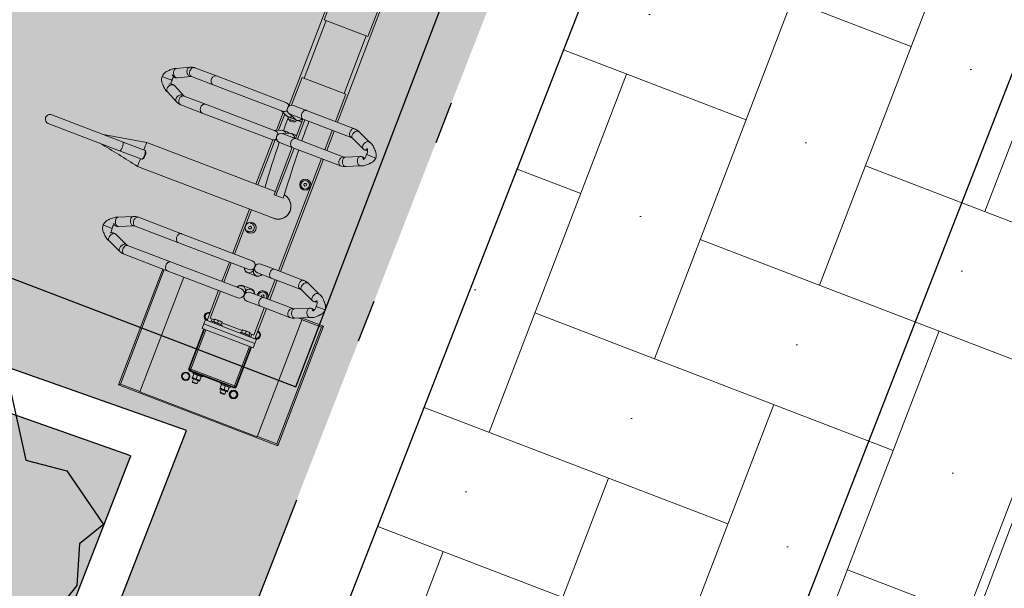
# Model space of a CAD drawing. Header units: metres. Extents: x 134157 to 138734, y 451157 to 455772.
# Tile 35 of 256: x 136370.46 to 136372.77, y 453283.24 to 453284.58. Entities that reach past the tile are written whole.
import ezdxf

# ---------------------------------------------------------------- set-up
doc = ezdxf.new("R2010")
doc.units = ezdxf.units.M
doc.linetypes.add('HIDDEN__G5', pattern=[1.125, 0.75, -0.375])
doc.linetypes.add('TR18X20__G2', pattern=[2.6, 1, -0.4, 0, -0.4, 0, -0.4, 0, -0.4])
doc.layers.add('-DR-alg-hulplijnen', color=210, linetype='Continuous', plot=False)
doc.layers.add('-DR-nw-gr-arc-beplanting', color=7, linetype='Continuous', true_color=0xe5f0e7)
doc.layers.add('-DR-nw-gr-arc-gras', color=7, linetype='Continuous', true_color=0xb5d5a4)
for name, color, linetype in [('-DR-nw-gr-solitaire heester', 96, 'Continuous'), ('-DR-nw-inr-fietsparkeren Tulip Traverse', 2, 'Continuous'), ('-DR-nw-maatvoering', 3, 'Continuous'), ('-DR-nw-vh-band 10x20 ob', 2, 'HIDDEN__G5'), ('-DR-nw-vh-band 18-20x25', 2, 'TR18X20__G2'), ('-DR-nw-vh-kantverharding', 3, 'Continuous'), ('VELOPA-FIG15', 1, 'Continuous'), ('VELOPA-FIG25', 1, 'Continuous')]:
    doc.layers.add(name, color=color, linetype=linetype)
doc.layers.add('-DR-nw-rio-HWA 125', color=170, linetype='HIDDEN__G5', lineweight=13)
doc.layers.add('-DR-nw-vh-arc-tegels 300x300x45', color=253, linetype='Continuous', lineweight=9)
doc.layers.add('-DR-nw-vh-arc-sbs df Drainflow', color=7, linetype='Continuous', lineweight=9, true_color=0xb9747c)
doc.styles.add('Drong', font='txt', dxfattribs={"height": 1.8})
doc.dimstyles.new('Drong', dxfattribs={"dimtxt": 1.8, "dimasz": 2.5, "dimexe": 0, "dimexo": 0, "dimgap": 0.9, "dimtad": 1, "dimzin": 0, "dimdsep": 46, "dimtxsty": 'Drong', "dimblk": 'dimblk-wit', "dimcen": 0, "dimse1": 1, "dimse2": 1, "dimclrd": 256, "dimclre": 1, "dimclrt": 7, "dimadec": 0, "dimazin": 0, "dimtfac": 1, "dimtmove": 0, "dimatfit": 3, "dimfxl": 1, "dimtolj": 1, "dimtzin": 0, "dimarcsym": 0})
pattern_1 = [(115.335625, (136419.71802, 453326.2367), (-0.223681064, -0.105903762), [0.06, -0.187485]), (205.335625, (136419.71802, 453326.2367), (0.105903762, -0.223681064), [0.06, -0.187485])]

# ---------------------------------------------------------------- blocks, each defined once
blk = doc.blocks.new('*U2306')
at = {"layer": '-DR-alg-hulplijnen', "flags": 128}
blk.add_lwpolyline([(-40, 130), (-40, -1795), (1510, -1795), (1510, 130)], close=True, dxfattribs=at)
at = {"layer": 'VELOPA-FIG15', "color": 252, "linetype": 'Continuous', "lineweight": 9}
for p, q in [((1449.5, -124), (1449.5, 4)), ((1559.5, 0), (1559.5, -0.7)), ((827, -10), (682, -10)), ((1439.5, -10), (1432, -10)), ((1460.5, -5), (1559.5, -5)), ((1559.5, -2), (1559.5, -0.7)), ((1559.5, -5), (1559.5, -2)), ((1559.5, -5), (1559.5, -115)), ((1562.5, -5), (1559.5, -5)), ((1563.8, -5), (1562.5, -5)), ((1564.5, -5), (1563.8, -5)), ((1578, -34.4), (1578, -15.6)), ((1578, -104.4), (1578, -85.6)), ((827, -110), (682, -110)), ((1439.5, -110), (1432, -110)), ((1559.5, -115), (1460.5, -115)), ((1559.5, -115), (1562.5, -115)), ((1559.5, -115), (1559.5, -118)), ((1563.8, -115), (1562.5, -115)), ((1564.5, -115), (1563.8, -115)), ((1559.5, -118), (1559.5, -119.3)), ((1559.5, -119.3), (1559.5, -120))]:
    blk.add_line(p, q, dxfattribs=at)
at = {"layer": 'VELOPA-FIG15', "color": 252, "linetype": 'Continuous', "lineweight": 9, "flags": 128}
for points in [[(1293.2, 61.5), (1292.9, 60.9), (1292.1, 59.9), (1291, 59.2), (1289.7, 58.6), (1288.1, 58.3), (1286.4, 58.2), (1284.6, 58.4), (1282.7, 58.8), (1280.8, 59.4), (1279, 60.2), (1277.4, 61.3), (1275.9, 62.4), (1274.7, 63.7), (1273.7, 65.1), (1273.1, 66.4), (1272.7, 67.8), (1272.7, 69.1), (1273.1, 70.3)], [(1340.8, 61.5), (1341.1, 60.9), (1341.9, 59.9), (1343, 59.2), (1344.3, 58.6), (1345.9, 58.3), (1347.6, 58.2), (1349.4, 58.4), (1351.3, 58.8), (1353.2, 59.4), (1355, 60.2), (1356.6, 61.3), (1358.1, 62.4), (1359.3, 63.7), (1360.3, 65.1), (1360.9, 66.4), (1361.3, 67.8), (1361.3, 69.1), (1360.9, 70.3)], [(918.2, 46), (917.9, 45.5), (917.1, 44.5), (916, 43.7), (914.7, 43.1), (913.1, 42.8), (911.4, 42.7), (909.6, 42.8), (907.7, 43.2), (905.8, 43.8), (904, 44.7), (902.4, 45.7), (900.9, 46.9), (899.7, 48.2), (898.7, 49.6), (898.1, 51), (897.7, 52.4), (897.7, 53.7), (898.1, 54.9), (898.1, 55)], [(965.8, 46), (966.1, 45.5), (966.9, 44.5), (968, 43.7), (969.3, 43.1), (970.9, 42.8), (972.6, 42.7), (974.4, 42.8), (976.3, 43.2), (978.2, 43.8), (980, 44.7), (981.6, 45.7), (983.1, 46.9), (984.3, 48.2), (985.3, 49.6), (985.9, 51), (986.3, 52.4), (986.3, 53.7), (985.9, 54.9), (985.9, 55)], [(1292.5, 58.1), (1292.3, 56.8), (1291.8, 55.5), (1290.9, 54.4), (1289.8, 53.3), (1288.4, 52.4), (1286.7, 51.7), (1284.9, 51.2), (1283, 50.9), (1281, 50.9), (1279.1, 51), (1277.2, 51.4), (1275.4, 52.1), (1273.9, 52.9), (1272.6, 53.8), (1271.6, 55), (1270.9, 56.2), (1270.5, 57.4), (1270.5, 58.1)], [(1341.5, 58.1), (1341.7, 56.8), (1342.2, 55.5), (1343.1, 54.4), (1344.2, 53.3), (1345.6, 52.4), (1347.3, 51.7), (1349.1, 51.2), (1351, 50.9), (1353, 50.9), (1354.9, 51), (1356.8, 51.4), (1358.6, 52.1), (1360.1, 52.9), (1361.4, 53.8), (1362.4, 55), (1363.1, 56.2), (1363.5, 57.4), (1363.5, 58.1)], [(917.5, 42.9), (917.3, 41.6), (916.8, 40.3), (915.9, 39.1), (914.8, 38), (913.4, 37.1), (911.7, 36.4), (909.9, 35.8), (908, 35.5), (906, 35.5), (904.1, 35.7), (902.2, 36.1), (900.4, 36.7), (898.9, 37.5), (897.6, 38.5), (896.6, 39.7), (895.9, 40.9), (895.5, 42.2), (895.5, 42.9)], [(966.5, 42.9), (966.7, 41.6), (967.2, 40.3), (968.1, 39.1), (969.2, 38), (970.6, 37.1), (972.3, 36.4), (974.1, 35.8), (976, 35.5), (978, 35.5), (979.9, 35.7), (981.8, 36.1), (983.6, 36.7), (985.1, 37.5), (986.4, 38.5), (987.4, 39.7), (988.1, 40.9), (988.5, 42.2), (988.5, 42.9)], [(1292.5, -14.9), (1292.3, -16.1), (1291.8, -17.4), (1290.9, -18.6), (1289.8, -19.6), (1288.4, -20.5), (1286.7, -21.2), (1284.9, -21.7), (1283, -22), (1281, -22.1), (1279.1, -21.9), (1277.2, -21.5), (1275.4, -20.9), (1273.9, -20.1), (1272.6, -19.1), (1271.6, -18), (1270.9, -16.8), (1270.5, -15.5), (1270.5, -14.9)], [(1341.5, -14.9), (1341.7, -16.1), (1342.2, -17.4), (1343.1, -18.6), (1344.2, -19.6), (1345.6, -20.5), (1347.3, -21.2), (1349.1, -21.7), (1351, -22), (1353, -22.1), (1354.9, -21.9), (1356.8, -21.5), (1358.6, -20.9), (1360.1, -20.1), (1361.4, -19.1), (1362.4, -18), (1363.1, -16.8), (1363.5, -15.5), (1363.5, -14.9)], [(917.5, -78.1), (917.3, -79.4), (916.8, -80.7), (915.9, -81.9), (914.8, -83), (913.4, -83.9), (911.7, -84.6), (909.9, -85.2), (908, -85.5), (906, -85.5), (904.1, -85.3), (902.2, -84.9), (900.4, -84.3), (898.9, -83.5), (897.6, -82.5), (896.6, -81.3), (895.9, -80.1), (895.5, -78.8), (895.5, -78.1)], [(966.5, -78.1), (966.7, -79.4), (967.2, -80.7), (968.1, -81.9), (969.2, -83), (970.6, -83.9), (972.3, -84.6), (974.1, -85.2), (976, -85.5), (978, -85.5), (979.9, -85.3), (981.8, -84.9), (983.6, -84.3), (985.1, -83.5), (986.4, -82.5), (987.4, -81.3), (988.1, -80.1), (988.5, -78.8), (988.5, -78.1)], [(1292.5, -249), (1292.3, -250.3), (1291.8, -251.6), (1290.9, -252.7), (1289.8, -253.8), (1288.4, -254.7), (1286.7, -255.4), (1284.9, -256), (1283, -256.3), (1281, -256.3), (1279.1, -256.1), (1277.2, -255.7), (1275.4, -255.1), (1273.9, -254.3), (1272.6, -253.3), (1271.6, -252.2), (1270.9, -250.9), (1270.5, -249.6), (1270.5, -249)], [(1341.5, -249), (1341.7, -250.3), (1342.2, -251.6), (1343.1, -252.7), (1344.2, -253.8), (1345.6, -254.7), (1347.3, -255.4), (1349.1, -256), (1351, -256.3), (1353, -256.3), (1354.9, -256.1), (1356.8, -255.7), (1358.6, -255.1), (1360.1, -254.3), (1361.4, -253.3), (1362.4, -252.2), (1363.1, -250.9), (1363.5, -249.6), (1363.5, -249)], [(917.5, -304.2), (917.3, -305.7), (916.8, -307.1), (915.9, -308.5), (914.8, -309.7), (913.4, -310.7), (911.7, -311.6), (909.9, -312.1), (908, -312.5), (906, -312.5), (904.1, -312.3), (902.2, -311.9), (900.4, -311.2), (898.9, -310.2), (897.6, -309.1), (896.6, -307.8), (895.9, -306.4), (895.5, -304.9), (895.5, -304.2)], [(966.5, -304.2), (966.7, -305.7), (967.2, -307.1), (968.1, -308.5), (969.2, -309.7), (970.6, -310.7), (972.3, -311.6), (974.1, -312.1), (976, -312.5), (978, -312.5), (979.9, -312.3), (981.8, -311.9), (983.6, -311.2), (985.1, -310.2), (986.4, -309.1), (987.4, -307.8), (988.1, -306.4), (988.5, -304.9), (988.5, -304.2)], [(917.5, -358.2), (917.3, -359.7), (916.8, -361.2), (915.9, -362.5), (914.8, -363.7), (913.4, -364.8), (911.7, -365.6), (909.9, -366.2), (908, -366.5), (906, -366.6), (904.1, -366.4), (902.2, -365.9), (900.4, -365.2), (898.9, -364.3), (897.6, -363.1), (896.6, -361.8), (895.9, -360.4), (895.5, -359), (895.5, -358.2)], [(918.6, -362.7), (918.4, -364.2), (917.9, -365.8), (917.1, -367.3), (916, -368.7), (914.7, -370.1), (913.1, -371.2), (911.4, -372.2), (909.6, -372.9), (907.7, -373.4), (905.8, -373.6), (904, -373.5), (902.4, -373.1), (900.9, -372.5), (899.7, -371.6), (898.7, -370.6), (898.3, -369.9)], [(918, -360), (918.4, -361.2), (918.6, -362.7)], [(966, -360), (965.6, -361.2), (965.4, -362.7)], [(965.4, -362.7), (965.6, -364.2), (966.1, -365.8), (966.9, -367.3), (968, -368.7), (969.3, -370.1), (970.9, -371.2), (972.6, -372.2), (974.4, -372.9), (976.3, -373.4), (978.2, -373.6), (980, -373.5), (981.6, -373.1), (983.1, -372.5), (984.3, -371.6), (985.3, -370.6), (985.7, -369.9)], [(966.5, -358.2), (966.7, -359.7), (967.2, -361.2), (968.1, -362.5), (969.2, -363.7), (970.6, -364.8), (972.3, -365.6), (974.1, -366.2), (976, -366.5), (978, -366.6), (979.9, -366.4), (981.8, -365.9), (983.6, -365.2), (985.1, -364.3), (986.4, -363.1), (987.4, -361.8), (988.1, -360.4), (988.5, -359), (988.5, -358.2)], [(1292.5, -356.7), (1292.3, -358.1), (1291.8, -359.3), (1290.9, -360.5), (1289.8, -361.6), (1288.4, -362.5), (1286.7, -363.2), (1284.9, -363.7), (1283, -364), (1281, -364.1), (1279.1, -363.9), (1277.2, -363.5), (1275.4, -362.9), (1273.9, -362.1), (1272.6, -361.1), (1271.6, -359.9), (1270.9, -358.7), (1270.5, -357.4), (1270.5, -356.7)], [(1293.6, -361.9), (1293.4, -363.2), (1292.9, -364.6), (1292.1, -366), (1291, -367.3), (1289.7, -368.6), (1288.1, -369.7), (1286.4, -370.6), (1284.6, -371.4), (1282.7, -371.9), (1280.8, -372.1), (1279, -372.2), (1277.4, -372), (1275.9, -371.5), (1274.7, -370.8), (1273.7, -369.9), (1273.1, -368.9)], [(1293.2, -360), (1293.4, -360.6), (1293.6, -361.9)], [(1340.8, -360), (1340.6, -360.6), (1340.4, -361.9)], [(1340.4, -361.9), (1340.6, -363.2), (1341.1, -364.6), (1341.9, -366), (1343, -367.3), (1344.3, -368.6), (1345.9, -369.7), (1347.6, -370.6), (1349.4, -371.4), (1351.3, -371.9), (1353.2, -372.1), (1355, -372.2), (1356.6, -372), (1358.1, -371.5), (1359.3, -370.8), (1360.3, -369.9), (1360.9, -368.9)], [(1341.5, -356.7), (1341.7, -358.1), (1342.2, -359.3), (1343.1, -360.5), (1344.2, -361.6), (1345.6, -362.5), (1347.3, -363.2), (1349.1, -363.7), (1351, -364), (1353, -364.1), (1354.9, -363.9), (1356.8, -363.5), (1358.6, -362.9), (1360.1, -362.1), (1361.4, -361.1), (1362.4, -359.9), (1363.1, -358.7), (1363.5, -357.4), (1363.5, -356.7)], [(1129.5, -450.9), (1127.5, -451), (1125.6, -451.1), (1123.9, -451.3), (1122.3, -451.6), (1120.9, -451.9), (1119.8, -452.3), (1119, -452.8), (1118.6, -453.2), (1118.5, -453.6)], [(1140.5, -453.6), (1140.4, -453.2), (1140, -452.8), (1139.2, -452.3), (1138.1, -451.9), (1136.7, -451.6), (1135.1, -451.3), (1133.4, -451.1), (1131.5, -451), (1129.5, -450.9)]]:
    blk.add_lwpolyline(points, dxfattribs=at)
at = {"layer": 'VELOPA-FIG25', "color": 252, "linetype": 'Continuous', "lineweight": 9}
for p, q in [((1354.5, 140), (1354.5, 85)), ((1358, 136.5), (1354.5, 140)), ((1654.5, 140), (1354.5, 140)), ((1651, 136.5), (1654.5, 140)), ((1654.5, -260), (1654.5, 140)), ((1317, 128.4), (1317, 130)), ((1317, 128), (1317, 128.4)), ((1317, 114), (1317, 128)), ((1358, 136.5), (1358, 87.5)), ((1651, 136.5), (1358, 136.5)), ((1651, 87.5), (1651, 136.5)), ((942, 112), (942, 113.7)), ((942, 111.6), (942, 112)), ((942, 97.2), (942, 111.6)), ((942, 97.2), (942, 96.9)), ((942, 96.9), (942, 90.7)), ((1287.3, 103), (1273.1, 70.3)), ((1293.2, 61.5), (1307.6, 94.4)), ((1317, 114), (1317, 113.7)), ((1317, 113.7), (1317, 107.5)), ((1326.4, 94.4), (1340.8, 61.5)), ((1360.9, 70.3), (1346.7, 103)), ((912.4, 87), (898.1, 55)), ((918.2, 46), (932.5, 78.2)), ((951.5, 78.2), (965.8, 46)), ((985.9, 55), (971.6, 87)), ((1357, 87.5), (1357, 79.3)), ((1652, 87.5), (1357, 87.5)), ((1652, -207.5), (1652, 87.5)), ((1270.5, 58.1), (1270.5, -14.9)), ((1292.5, -14.9), (1292.5, 58.1)), ((1341.5, 58.1), (1341.5, -14.9)), ((1363.5, -14.9), (1363.5, 58.1)), ((895.5, 42.9), (895.5, -78.1)), ((917.5, -78.1), (917.5, 42.9)), ((966.5, 42.9), (966.5, -78.1)), ((988.5, -78.1), (988.5, 42.9)), ((895.5, 0), (613.5, 0)), ((966.5, 0), (917.5, 0)), ((1270.5, 0), (988.5, 0)), ((1341.5, 0), (1292.5, 0)), ((1439.5, 0), (1363.5, 0)), ((1434.1, 8), (1424.9, 8)), ((1439.5, -124), (1439.5, 4)), ((1439.5, 4), (1449.5, 4)), ((1449.5, 4), (1460.5, 4)), ((1460.5, -124), (1460.5, 4)), ((1559.5, 0), (1460.5, 0)), ((1584.1, 8), (1574.9, 8)), ((682, -5.2), (613.5, -5.2)), ((682, -115.2), (682, -5.2)), ((895.5, -5.2), (827, -5.2)), ((827, -5.2), (827, -115.2)), ((966.5, -5.2), (917.5, -5.2)), ((1270.5, -5.2), (988.5, -5.2)), ((1056, -18.5), (1057.8, -15.5)), ((1057.8, -21.5), (1056, -18.5)), ((1057.8, -15.5), (1061.2, -15.5)), ((1061.2, -21.5), (1057.8, -21.5)), ((1061.2, -15.5), (1063, -18.5)), ((1063, -18.5), (1061.2, -21.5)), ((1270.5, -14.9), (1270.5, -49.2)), ((1341.5, -5.2), (1292.5, -5.2)), ((1292.5, -49.2), (1292.5, -14.9)), ((1336, -18.5), (1337.8, -15.5)), ((1337.8, -21.5), (1336, -18.5)), ((1337.8, -15.5), (1341.2, -15.5)), ((1341.2, -21.5), (1337.8, -21.5)), ((1341.2, -15.5), (1341.5, -16)), ((1341.5, -21), (1341.2, -21.5)), ((1341.5, -14.9), (1341.5, -49.2)), ((1432, -5.2), (1363.5, -5.2)), ((1363.5, -49.2), (1363.5, -14.9)), ((1429.5, -15.5), (1429.5, -15.5)), ((1431, -15.5), (1429.5, -15.5)), ((1436.2, -15.5), (1431, -15.5)), ((1432, -15.5), (1432, -5.2)), ((1437, -15.5), (1436.2, -15.5)), ((1436.2, -15.5), (1436.2, -20.3)), ((1436.2, -20.3), (1436.2, -25)), ((1439.5, -13), (1437, -13)), ((1437, -37), (1437, -13)), ((1559.5, -0.7), (1460.5, -0.7)), ((1559.5, -2), (1460.5, -2)), ((1562.5, -115), (1562.5, -5)), ((1563.8, -115), (1563.8, -5)), ((1564.5, -5), (1564.5, -115)), ((1567, -13), (1564.5, -13)), ((1567, -13), (1567, -37)), ((1567, -15.5), (1567, -15.5)), ((1567.7, -15.5), (1567, -15.5)), ((1567.5, -19), (1567, -19)), ((1576.2, -15.5), (1567.7, -15.5)), ((1574.9, -8), (1584.1, -8)), ((1576.2, -15.5), (1577, -15.5)), ((1577, -15.5), (1577, -15.5)), ((1578, -15.6), (1577, -15.6)), ((1579, -33.4), (1579, -16.6)), ((1585.7, -19), (1579, -19)), ((1587, -20.3), (1585.7, -19)), ((1585.7, -31), (1585.7, -19)), ((1587, -29.7), (1587, -20.3)), ((1429.5, -34.5), (1429.5, -34.5)), ((1429.5, -34.5), (1431, -34.5)), ((1431, -25), (1436.2, -25)), ((1436.2, -34.5), (1431, -34.5)), ((1432, -85.5), (1432, -34.5)), ((1436.2, -25), (1436.2, -29.7)), ((1436.2, -29.7), (1436.2, -34.5)), ((1436.2, -34.5), (1437, -34.5)), ((1437, -37), (1439.5, -37)), ((1564.5, -37), (1567, -37)), ((1567, -31), (1567.5, -31)), ((1567, -34.5), (1567, -34.5)), ((1567.7, -34.5), (1567, -34.5)), ((1576.2, -25), (1567.7, -25)), ((1576.2, -34.5), (1567.7, -34.5)), ((1576.2, -34.5), (1577, -34.5)), ((1577, -34.4), (1578, -34.4)), ((1577, -34.5), (1577, -34.5)), ((1579, -31), (1585.7, -31)), ((1585.7, -31), (1587, -29.7)), ((1097.5, -55.8), (1107.5, -55.8)), ((1107.5, -73.7), (1107.5, -55.8)), ((1159.6, -401.2), (1159.6, -60.1)), ((1277.1, -59.4), (1277.1, -61.1)), ((1281.5, -60.2), (1289, -60.2)), ((1289.2, -60.2), (1289, -60.2)), ((1301.1, -70.7), (1301.1, -49.7)), ((1332.8, -49.7), (1332.8, -70.7)), ((1345, -60.2), (1344.8, -60.2)), ((1345, -60.2), (1352.5, -60.2)), ((1356.8, -61.1), (1356.8, -59.4)), ((895.5, -78.1), (895.5, -110.6)), ((917.5, -73.7), (966.5, -73.7)), ((917.5, -110.6), (917.5, -78.1)), ((917.5, -78.6), (966.5, -78.6)), ((925.2, -91.3), (925.2, -81.2)), ((958.8, -81.2), (958.8, -91.3)), ((966.5, -78.1), (966.5, -110.6)), ((988.5, -73.7), (1107.5, -73.7)), ((988.5, -110.6), (988.5, -78.1)), ((988.5, -78.6), (1107.5, -78.6)), ((1099.3, -78.6), (1099.3, -401.1)), ((1107.5, -73.7), (1107.5, -78.6)), ((1270.5, -71.2), (1270.5, -249)), ((1292.5, -249), (1292.5, -71.2)), ((1341.5, -71.2), (1341.5, -249)), ((1363.5, -249), (1363.5, -71.2)), ((1429.5, -85.5), (1429.5, -85.5)), ((1431, -85.5), (1429.5, -85.5)), ((1436.2, -85.5), (1431, -85.5)), ((1437, -85.5), (1436.2, -85.5)), ((1436.2, -85.5), (1436.2, -90.2)), ((1436.2, -90.2), (1436.2, -95)), ((1439.5, -83), (1437, -83)), ((1437, -107), (1437, -83)), ((1567, -83), (1564.5, -83)), ((1567, -83), (1567, -107)), ((1567, -85.5), (1567, -85.5)), ((1567.7, -85.5), (1567, -85.5)), ((1567.5, -89), (1567, -89)), ((1576.2, -85.5), (1567.7, -85.5)), ((1576.2, -85.5), (1577, -85.5)), ((1577, -85.5), (1577, -85.5)), ((1578, -85.6), (1577, -85.6)), ((1579, -103.4), (1579, -86.6)), ((1585.7, -89), (1579, -89)), ((1587, -90.2), (1585.7, -89)), ((1585.7, -101), (1585.7, -89)), ((1587, -99.7), (1587, -90.2)), ((613.5, -115.2), (682, -115.2)), ((827, -115.2), (896.5, -115.2)), ((917.5, -111.2), (924.3, -95.5)), ((925.2, -112.2), (925.2, -102.1)), ((958.8, -102.1), (958.8, -112.2)), ((959.7, -95.5), (966.5, -111.2)), ((1099.3, -104.5), (1097.5, -104.5)), ((1159.6, -115.2), (1270.5, -115.2)), ((1196, -103.5), (1197.8, -100.5)), ((1197.8, -106.5), (1196, -103.5)), ((1197.8, -100.5), (1201.2, -100.5)), ((1201.2, -106.5), (1197.8, -106.5)), ((1201.2, -100.5), (1203, -103.5)), ((1203, -103.5), (1201.2, -106.5)), ((1292.5, -115.2), (1341.5, -115.2)), ((1363.5, -115.2), (1432, -115.2)), ((1429.5, -104.5), (1429.5, -104.5)), ((1429.5, -104.5), (1431, -104.5)), ((1431, -95), (1436.2, -95)), ((1436.2, -104.5), (1431, -104.5)), ((1432, -115.2), (1432, -104.5)), ((1436.2, -95), (1436.2, -99.7)), ((1436.2, -99.7), (1436.2, -104.5)), ((1436.2, -104.5), (1437, -104.5)), ((1437, -107), (1439.5, -107)), ((1564.5, -107), (1567, -107)), ((1567, -101), (1567.5, -101)), ((1567, -104.5), (1567, -104.5)), ((1567.7, -104.5), (1567, -104.5)), ((1576.2, -95), (1567.7, -95)), ((1576.2, -104.5), (1567.7, -104.5)), ((1584.1, -112), (1574.9, -112)), ((1576.2, -104.5), (1577, -104.5)), ((1577, -104.4), (1578, -104.4)), ((1577, -104.5), (1577, -104.5)), ((1579, -101), (1585.7, -101)), ((1585.7, -101), (1587, -99.7)), ((898.5, -120), (613.5, -120)), ((895.5, -129.9), (895.5, -304.2)), ((899.3, -118.9), (896.4, -125.6)), ((917.5, -132.1), (924.3, -116.4)), ((917.5, -304.2), (917.5, -129.9)), ((964.4, -127.3), (919.6, -127.3)), ((962.3, -122.4), (921.7, -122.4)), ((959.7, -116.4), (966.5, -132.1)), ((966.5, -129.9), (966.5, -304.2)), ((987.6, -125.6), (984.7, -118.9)), ((1099.3, -122.4), (986.2, -122.4)), ((1099.3, -127.3), (988.2, -127.3)), ((988.5, -304.2), (988.5, -129.9)), ((1270.5, -120), (1159.6, -120)), ((1341.5, -120), (1292.5, -120)), ((1439.5, -120), (1363.5, -120)), ((1424.9, -128), (1434.1, -128)), ((1439.5, -124), (1449.5, -124)), ((1449.5, -124), (1460.5, -124)), ((1559.5, -118), (1460.5, -118)), ((1460.5, -119.3), (1559.5, -119.3)), ((1559.5, -120), (1460.5, -120)), ((1574.9, -128), (1584.1, -128)), ((1363.5, -207.5), (1652, -207.5)), ((1651, -256.5), (1651, -207.5)), ((1270.5, -249), (1270.5, -356.7)), ((1292.5, -356.7), (1292.5, -249)), ((1341.5, -249), (1341.5, -356.7)), ((1363.5, -356.7), (1363.5, -249)), ((1363.5, -256.5), (1651, -256.5)), ((1363.5, -260), (1654.5, -260)), ((1651, -256.5), (1654.5, -260)), ((895.5, -304.2), (895.5, -358.2)), ((917.5, -358.2), (917.5, -304.2)), ((966.5, -304.2), (966.5, -358.2)), ((988.5, -358.2), (988.5, -304.2)), ((932.3, -388.3), (918, -360)), ((966, -360), (951.7, -388.3)), ((1273.1, -368.9), (1287.4, -401.3)), ((1307.6, -392.4), (1293.2, -360)), ((1340.8, -360), (1326.4, -392.4)), ((1346.6, -401.3), (1360.9, -368.9)), ((898.3, -369.9), (912.7, -398.2)), ((932.6, -389), (932.4, -388.4)), ((951.6, -388.4), (951.4, -389.1)), ((971.3, -398.2), (985.7, -369.9)), ((1307.7, -392.7), (1307.6, -392.4)), ((1326.4, -392.4), (1326.3, -392.7)), ((942, -399.9), (942, -397.9)), ((942, -399.9), (942, -400.3)), ((942, -416.6), (942, -400.3)), ((1118.5, -398.1), (1118.5, -453.6)), ((1121.3, -395.1), (1118.8, -397.4)), ((1140.2, -397.4), (1137.7, -395.1)), ((1140.5, -453.6), (1140.5, -398.1)), ((1317, -406.7), (1317, -405)), ((1317, -406.7), (1317, -407.1)), ((1317, -421.4), (1317, -407.1)), ((942, -417), (942, -416.6)), ((942, -423), (942, -417)), ((1317, -421.7), (1317, -421.4)), ((1317, -427.9), (1317, -421.7)), ((1118.5, -453.6), (1118.5, -632.7)), ((1140.5, -453.6), (1140.5, -632.7))]:
    blk.add_line(p, q, dxfattribs=at)
at = {"layer": 'VELOPA-FIG25', "color": 252, "linetype": 'Continuous', "lineweight": 9, "flags": 128}
for points in [[(1317, 130), (1313.6, 129.5), (1310.8, 128.7), (1308.3, 127.6), (1306.6, 126.7), (1305.5, 126.1), (1305, 125.7), (1304.2, 125.2), (1302.6, 123.9), (1301, 122.3), (1300.4, 121.5), (1299.7, 120.9), (1298.4, 119.8), (1297, 118.5), (1294.7, 116.1), (1292.5, 113.6), (1291.1, 111.5), (1289.6, 109), (1288.2, 106), (1287.1, 102.3)], [(1346.9, 102.3), (1345.8, 106), (1344.4, 109), (1342.9, 111.5), (1341.5, 113.6), (1338.6, 116.9), (1337, 118.5), (1335.6, 119.8), (1334.9, 120.4), (1334.3, 120.9), (1333.6, 121.5), (1333, 122.3), (1331.4, 123.9), (1329.8, 125.2), (1328.7, 126), (1328, 126.4), (1326.9, 127), (1325.3, 127.8), (1323.2, 128.7), (1320.4, 129.5), (1317, 130)], [(942, 113.7), (938.7, 113.2), (936.1, 112.5), (934.2, 111.7), (932.1, 110.8), (930.6, 109.9), (929.2, 108.9), (927.3, 107.3), (925.6, 105.5), (924.9, 104.7), (924.2, 104.2), (922.7, 102.9), (921, 101.2), (917.7, 97.6), (916.3, 95.7), (914.8, 93.2), (913.3, 90.1), (912.1, 86.2)], [(971.9, 86.2), (970.7, 90.1), (969.2, 93.2), (967.7, 95.7), (966.3, 97.6), (963, 101.2), (961.3, 102.9), (959.8, 104.2), (959.1, 104.7), (958.4, 105.5), (956.7, 107.3), (954.8, 108.9), (953.4, 109.9), (951.9, 110.8), (949.8, 111.7), (947.9, 112.5), (945.3, 113.2), (942, 113.7)], [(1287.2, 102.3), (1287.1, 101.4), (1287.3, 99.9), (1287.8, 98.4), (1288.8, 96.9), (1290.1, 95.5), (1291.7, 94.2), (1293.5, 93.1), (1295.5, 92.2), (1297.5, 91.6), (1299.5, 91.2), (1301.5, 91.1), (1303.3, 91.4), (1304.9, 91.9), (1306.2, 92.6), (1307.2, 93.6), (1307.6, 94.5)], [(1306.2, 105.8), (1306.7, 104.9), (1307.2, 103.8), (1307.5, 102.7), (1307.5, 102), (1307.4, 101.5), (1307.1, 101.3), (1306.6, 101.4), (1306, 101.9), (1305.5, 102.6), (1305.3, 103.7), (1305.2, 104.7), (1305.2, 105.2)], [(1317, 107.4), (1319.6, 107.6), (1321.9, 107.4), (1323.8, 107.1), (1325.3, 106.7), (1327.6, 105.9), (1329.5, 104.8), (1330.2, 104.2), (1330.6, 103.9), (1330.7, 103.8), (1330.7, 103.9)], [(1346.8, 102.3), (1347, 101.4), (1346.7, 99.9), (1346.2, 98.4), (1345.2, 96.9), (1343.9, 95.5), (1342.3, 94.2), (1340.5, 93.1), (1338.5, 92.2), (1336.5, 91.6), (1334.5, 91.2), (1332.5, 91.1), (1330.7, 91.4), (1329.1, 91.9), (1327.8, 92.6), (1326.8, 93.6), (1326.4, 94.5)], [(1326.5, 102.2), (1326.6, 101.6), (1326.8, 101.4), (1327.3, 101.4), (1327.9, 101.7), (1328.5, 102.5), (1328.7, 103.6), (1328.8, 104.7), (1328.8, 105.2)], [(912.2, 86.2), (912.1, 85.2), (912.3, 83.7), (912.8, 82.2), (913.8, 80.7), (915.1, 79.3), (916.7, 77.9), (918.5, 76.8), (920.5, 75.9), (922.5, 75.3), (924.5, 74.9), (926.5, 74.9), (928.3, 75.1), (929.9, 75.7), (931.2, 76.5), (932.2, 77.5), (932.5, 78.3)], [(928, 87), (928, 87), (928.1, 87.1), (928.5, 87.4), (929.2, 87.9), (930.1, 88.5), (931.3, 89.1), (932.7, 89.7), (934.3, 90.1), (936.3, 90.5), (938.9, 90.8), (942, 90.7)], [(931.5, 89.2), (931.7, 88.8), (932.2, 87.7), (932.5, 86.6), (932.5, 85.8), (932.4, 85.3), (932.1, 85.1), (931.6, 85.2), (931, 85.6), (930.5, 86.3), (930.3, 87.3), (930.2, 88.4), (930.2, 88.5)], [(942, 90.7), (944.6, 90.8), (946.9, 90.6), (948.8, 90.4), (950.3, 90), (952.6, 89.2), (954.5, 88.1), (955.2, 87.6), (955.6, 87.3), (955.8, 87.2), (955.8, 87.2)], [(951.5, 86), (951.6, 85.4), (951.8, 85.1), (952.3, 85.1), (952.9, 85.4), (953.5, 86.2), (953.7, 87.3), (953.8, 88.4), (953.8, 88.5)], [(971.8, 86.2), (972, 85.2), (971.7, 83.7), (971.2, 82.2), (970.2, 80.7), (968.9, 79.3), (967.3, 77.9), (965.5, 76.8), (963.5, 75.9), (961.5, 75.3), (959.5, 74.9), (957.5, 74.9), (955.7, 75.1), (954.1, 75.7), (952.8, 76.5), (951.8, 77.5), (951.5, 78.3)], [(1424.9, 8), (1423.9, 6.3), (1422.9, 4.5), (1421.4, 1.9), (1420.3, 0)], [(1438.7, 0), (1437.8, 1.7), (1436.7, 3.5), (1435.2, 6.1), (1434.1, 8)], [(1574.9, 8), (1573.9, 6.3), (1572.9, 4.5), (1571.4, 1.9), (1570.3, 0)], [(1570.3, 0), (1571.2, -1.7), (1572.3, -3.5), (1573.8, -6.1), (1574.9, -8)], [(1588.7, 0), (1587.8, 1.7), (1586.7, 3.5), (1585.2, 6.1), (1584.1, 8)], [(1584.1, -8), (1585.1, -6.3), (1586.1, -4.5), (1587.6, -1.9), (1588.7, 0)], [(1567.7, -15.5), (1567.1, -18.7), (1567.1, -19)], [(1576.9, -19), (1576.9, -18.5), (1576.2, -15.5)], [(1567.1, -31), (1567.1, -31.5), (1567.7, -34.5)], [(1576.2, -34.5), (1576.9, -31.3), (1576.9, -31)], [(925.1, -81.2), (925.2, -81.1), (924.7, -78.6)], [(958.9, -81.2), (958.8, -81.1), (959.3, -78.6)], [(1567.7, -85.5), (1567.1, -88.7), (1567.1, -89)], [(1576.9, -89), (1576.9, -88.5), (1576.2, -85.5)], [(923.6, -97), (924.6, -98.6), (925.1, -102.1)], [(960.4, -97), (959.4, -98.6), (958.9, -102.1)], [(1204.5, -94.8), (1202.8, -94), (1200.9, -93.6), (1199, -93.5), (1197.1, -93.8), (1195.3, -94.4), (1193.7, -95.4), (1192.3, -96.6), (1191.1, -98.1), (1190.2, -99.8), (1189.7, -101.6), (1189.5, -103.5), (1189.7, -105.4), (1189.9, -106.2), (1189.7, -105.4), (1189.5, -103.5), (1189.7, -101.6), (1190.2, -99.8), (1191.1, -98.1), (1192.3, -96.6), (1193.7, -95.4), (1195.3, -94.4), (1197.1, -93.8), (1199, -93.5), (1200.9, -93.6), (1202.8, -94), (1204.5, -94.8), (1206, -95.9), (1207.4, -97.3), (1208.4, -98.9), (1209.1, -100.7), (1209.5, -102.5), (1209.5, -104.5), (1209.1, -106.2)], [(1567.1, -101), (1567.1, -101.5), (1567.7, -104.5)], [(1574.9, -112), (1573.9, -113.7), (1572.9, -115.5), (1571.4, -118.1), (1570.3, -120)], [(1576.2, -104.5), (1576.9, -101.3), (1576.9, -101)], [(1588.7, -120), (1587.8, -118.3), (1586.7, -116.5), (1585.2, -113.9), (1584.1, -112)], [(898.6, -120.4), (898.4, -119.5), (898.2, -117.8)], [(1420.3, -120), (1421.2, -121.7), (1422.3, -123.5), (1423.8, -126.1), (1424.9, -128)], [(1434.1, -128), (1435.1, -126.3), (1436.1, -124.5), (1437.6, -121.9), (1438.7, -120)], [(1570.3, -120), (1571.2, -121.7), (1572.3, -123.5), (1573.8, -126.1), (1574.9, -128)], [(1584.1, -128), (1585.1, -126.3), (1586.1, -124.5), (1587.6, -121.9), (1588.7, -120)], [(912.7, -398.2), (912.8, -398.5), (913.8, -399.8), (915.1, -400.8), (916.7, -401.5), (918.5, -401.9), (920.5, -401.9), (922.5, -401.6), (924.5, -401), (926.5, -400.2), (928.3, -399), (929.9, -397.6), (931.2, -396.1), (932.2, -394.4), (932.7, -392.7), (933, -391.1)], [(933, -391.1), (932.7, -389.5), (932.3, -388.3)], [(951.1, -391.1), (951.3, -389.5), (951.7, -388.3)], [(971.3, -398.2), (971.2, -398.5), (970.2, -399.8), (968.9, -400.8), (967.3, -401.5), (965.5, -401.9), (963.5, -401.9), (961.5, -401.6), (959.5, -401), (957.5, -400.2), (955.7, -399), (954.1, -397.6), (952.8, -396.1), (951.8, -394.4), (951.3, -392.7), (951.1, -391.1)], [(1308, -394.3), (1307.7, -392.9), (1307.5, -392.4)], [(1326.1, -394.3), (1326.3, -392.9), (1326.5, -392.4)], [(912.6, -398), (913.3, -400.4), (914.7, -403.1), (916, -405.1), (917.1, -406.5), (918.1, -407.8), (919.5, -409.4), (921.2, -411), (923, -412.6), (924.5, -414.2), (925.8, -415.6), (927, -416.8), (927.9, -417.5), (928.8, -418.2), (930.1, -419.1), (932, -420.2), (933.9, -421), (936.1, -421.8), (938.8, -422.5), (942, -423)], [(931.4, -399.6), (931.1, -400.1), (930.5, -401.1), (930.3, -401.8), (930.2, -402), (930.2, -401.8), (930.3, -401.3), (930.3, -400.6)], [(942, -423), (944.9, -422.6), (947.5, -421.9), (949.6, -421.2), (951.4, -420.4), (953.3, -419.4), (954.7, -418.6), (955.7, -417.9), (958.1, -415.8), (959.9, -413.8), (960.7, -412.9), (961.7, -412), (962.9, -411), (964.2, -409.7), (965.9, -407.8), (968, -405.1), (969.5, -402.8), (970.8, -400.1), (971.5, -398)], [(1129.5, -395.4), (1127.5, -395.4), (1125.6, -395.6), (1123.9, -395.8), (1122.3, -396.1), (1120.9, -396.4), (1119.8, -396.8), (1119, -397.2), (1118.6, -397.7), (1118.5, -398.1)], [(1121.3, -395.1), (1121.4, -395), (1122.1, -394.6), (1123.2, -394.3), (1124.5, -394), (1126, -393.8), (1127.7, -393.6), (1129.5, -393.6)], [(1129.5, -393.6), (1131.3, -393.6), (1133, -393.8), (1134.5, -394), (1135.8, -394.3), (1136.9, -394.6), (1137.6, -395), (1137.7, -395.1)], [(1140.5, -398.1), (1140.4, -397.7), (1140, -397.2), (1139.2, -396.8), (1138.1, -396.4), (1136.7, -396.1), (1135.1, -395.8), (1133.4, -395.6), (1131.5, -395.4), (1129.5, -395.4)], [(1287.4, -401.1), (1288.2, -404), (1289.6, -407), (1291.1, -409.5), (1292.4, -411.4), (1295.4, -414.8), (1297, -416.4), (1298.5, -417.7), (1299.1, -418.3), (1299.7, -418.8), (1300.3, -419.4), (1301, -420.2), (1302.6, -421.8), (1304.2, -423.1), (1305.3, -423.9), (1306, -424.3), (1307.1, -424.9), (1308.7, -425.7), (1310.8, -426.6), (1313.6, -427.4), (1317, -427.9)], [(1287.5, -401.3), (1287.8, -402), (1288.8, -403.1), (1290.1, -403.9), (1291.7, -404.4), (1293.5, -404.6), (1295.5, -404.6), (1297.5, -404.2), (1299.5, -403.6), (1301.5, -402.7), (1303.3, -401.5), (1304.9, -400.2), (1306.2, -398.8), (1307.2, -397.3), (1307.7, -395.8), (1308, -394.3)], [(1306.8, -402.7), (1306.7, -402.9), (1306.1, -403.9), (1305.5, -405.1), (1305.3, -405.9), (1305.2, -406.2), (1305.2, -406.2)], [(1317, -427.9), (1320.4, -427.4), (1323.2, -426.6), (1325.7, -425.5), (1327.4, -424.7), (1328.5, -424), (1329, -423.6), (1329.8, -423.1), (1331.4, -421.8), (1333, -420.2), (1333.7, -419.4), (1334.3, -418.8), (1334.9, -418.3), (1335.5, -417.7), (1337, -416.4), (1338.6, -414.8), (1341.6, -411.4), (1342.9, -409.5), (1344.4, -407), (1345.8, -404), (1346.6, -401.1)], [(1326.2, -393.1), (1325.7, -395), (1325.5, -397.3), (1325.8, -399.4), (1326.3, -401.1), (1327.4, -403.5), (1327.9, -404.3), (1328.3, -404.9), (1328.5, -405.3), (1328.5, -405.3)], [(1346.5, -401.3), (1346.2, -402), (1345.2, -403.1), (1343.9, -403.9), (1342.3, -404.4), (1340.5, -404.6), (1338.5, -404.6), (1336.5, -404.2), (1334.5, -403.6), (1332.5, -402.7), (1330.7, -401.5), (1329.1, -400.2), (1327.8, -398.8), (1326.8, -397.3), (1326.3, -395.8), (1326.1, -394.3)]]:
    blk.add_lwpolyline(points, dxfattribs=at)
at = {"layer": 'VELOPA-FIG25', "color": 252, "linetype": 'Continuous', "lineweight": 9}
for centre, radius in [((1579.5, 0), 10), ((1579.5, 0), 7.99), ((1059.5, -18.5), 13), ((1059.5, -18.5), 10), ((1199.5, -102), 13), ((1579.5, -120), 10), ((1579.5, -120), 7.99)]:
    blk.add_circle(centre, radius, dxfattribs=at)
for centre, radius, start, end in [((1314.5, 89.1), 18.5, 82.1107, 127.3754), ((1296.2, 99), 12.3, 338.4992, 33.8567), ((1336.1, 98.8), 10.6, 147.1939, 204.3385), ((1334, 101.4), 7.59, 145.259, 174.2319), ((921.3, 82.9), 12.2, 337.8613, 31.5545), ((961, 82.7), 10.6, 146.3888, 204.8402), ((958.2, 85.5), 6.81, 146.8801, 175.2455), ((1300.9, 58), 30.4, 156.2878, 179.9032), ((1333, 58), 30.5, 0.1353, 23.6737), ((925.1, 42.9), 29.6, 155.7871, 179.8918), ((958.8, 42.8), 29.7, 0.1503, 24.1702), ((1300.9, 58), 8.35, 155.7767, 179.7133), ((1333, 58), 8.53, 0.5438, 23.9662), ((925.1, 42.9), 7.55, 155.1689, 179.649), ((958.8, 42.8), 7.74, 0.6599, 24.5221), ((1429.5, 0), 10, 0, 180), ((1429.5, 0), 7.99, 0, 180), ((1559.5, -5), 5, 0, 90), ((1339.5, -18.5), 13, 81.1456, 278.8544), ((1339.5, -18.5), 10, 78.4571, 281.5429), ((1438.2, -20.3), 8.65, 146.7092, 213.2908), ((1438.2, -20.3), 8.65, 146.7092, 213.2908), ((1559.5, -5), 4.33, 0, 90), ((1559.5, -5), 3, 0, 90), ((1582.9, -20.3), 15.9, 162.623, 197.377), ((1561.1, -20.3), 15.9, 342.623, 17.377), ((1578, -16.6), 1, 0, 90), ((1129.5, -60.2), 30.5, 351.3116, 171.5322), ((1129.5, -60), 30.1, 359.7685, 171.8778), ((1289.1, -49.3), 11, 269.9037, 72.138), ((1289.1, -49.7), 12, 0, 73.7845), ((1344.8, -49.7), 12, 106.2055, 180), ((1344.9, -49.3), 11, 107.862, 270.0963), ((1438.2, -29.7), 8.65, 146.7092, 213.2908), ((1438.2, -29.7), 8.65, 146.7092, 213.2908), ((1582.9, -29.7), 15.9, 162.623, 197.377), ((1561.1, -29.7), 15.9, 342.623, 17.377), ((1578, -33.4), 1, 270, 0), ((898.4, 2522.8), 2586.4, 270.4234, 271.5091), ((906.3, 2314.2), 2377.6, 271.9815, 274.6127), ((1281.5, -49.2), 11, 180, 0), ((1281.5, -71.2), 11, 0, 180), ((1289.2, -71.2), 11, 287.5246, 90.0271), ((1344.8, -71.2), 11, 89.9725, 252.4757), ((1352.5, -49.2), 11, 180, 0), ((1352.5, -71.2), 11, 0, 180), ((914.4, -91.2), 10.8, 336.647, 73.2243), ((919.5, -102), 13, 308.5211, 64.2094), ((969.6, -91.2), 10.8, 106.7757, 203.353), ((1289.1, -70.7), 12, 286.2155, 0), ((1344.8, -70.7), 12, 180, 253.7945), ((1438.2, -90.2), 8.65, 146.7092, 213.2908), ((1438.2, -90.2), 8.65, 146.7092, 213.2908), ((1582.9, -90.2), 15.9, 162.623, 197.377), ((1561.1, -90.2), 15.9, 342.623, 17.377), ((1578, -86.6), 1, 0, 90), ((906.5, -110.6), 11, 180, 0), ((914.5, -112.2), 10.6, 336.4236, 53.9238), ((919.5, -103.5), 10, 344.534, 60), ((898.4, 2472.4), 2584.7, 270.5924, 271.3342), ((969.5, -112.2), 10.6, 126.0762, 203.5764), ((977.5, -110.6), 11, 180, 0), ((906.3, 2265.5), 2377.7, 271.9815, 274.6127), ((1199.5, -103.5), 10, 344.534, 60), ((1438.2, -99.7), 8.65, 146.7092, 213.2908), ((1438.2, -99.7), 8.65, 146.7092, 213.2908), ((1559.5, -115), 4.33, 270, 0), ((1559.5, -115), 3, 270, 0), ((1559.5, -115), 5, 270, 0), ((1582.9, -99.7), 15.9, 162.623, 197.377), ((1561.1, -99.7), 15.9, 342.623, 17.377), ((1578, -103.4), 1, 270, 0), ((906.3, -129.9), 10.8, 117.2725, 179.8318), ((906.7, -129.9), 10.8, 0.2797, 62.616), ((977.3, -129.9), 10.8, 117.393, 179.7118), ((977.7, -129.9), 10.8, 0.1665, 62.7287), ((1429.5, -120), 10, 180, 270), ((1429.5, -120), 7.99, 180, 0), ((1429.5, -120), 10, 270, 0), ((921.3, -358.1), 25.8, 180.2359, 207.0873), ((921.5, -358.1), 3.97, 181.9958, 208.1245), ((962.6, -358.1), 3.91, 331.6796, 358.2002), ((962.8, -358.1), 25.7, 332.8593, 359.818), ((1300.5, -356.7), 30, 180.1477, 204.0062), ((1300.5, -356.7), 7.99, 180.6174, 204.3415), ((1333.7, -356.7), 7.81, 335.369, 359.6722), ((1333.7, -356.7), 29.8, 335.952, 359.8941), ((923.8, -393.5), 9.75, 321.0807, 23.266), ((962.7, -393.6), 12.2, 160.5616, 222.1983), ((939.1, -375.5), 22.6, 253.7086, 277.3994), ((944.9, -374.6), 23.4, 262.9441, 285.5692), ((-1554, -952.7), 2710, 9.5497, 11.7415), ((1114.2, 170.5), 571.9, 268.5109, 270.4289), ((3867.1, -962.9), 2765.1, 168.2804, 170.4286), ((1145.5, 86.7), 488.1, 269.4088, 271.6564), ((1314.3, -386.1), 19.1, 245.4327, 277.969), ((1298.3, -397), 10.2, 326.0086, 22.3666), ((1319.4, -384.6), 20.6, 263.2014, 292.8477), ((1129.5, -632.7), 11, 179.0855, 0.9145)]:
    blk.add_arc(centre, radius, start, end, dxfattribs=at)
blk = doc.blocks.new('dimblk-wit')
at = {"color": 7}
blk.add_line((0, -0.33333), (0, 0.33333), dxfattribs=at)
blk.add_solid([(0, 0), (-0.8, 0.2), (-0.8, -0.2)], dxfattribs=at)
blk = doc.blocks.new('*D712')
at = {"layer": '-DR-nw-maatvoering', "lineweight": -2, "transparency": 16777216}
blk.add_line((136374.6218, 453289.1636), (136362.6366, 453258.4169), dxfattribs=at)
at = {"layer": 'Defpoints', "color": 0, "transparency": 16777216}
for p in [(136374.8034, 453289.6295), (136362.4551, 453257.9511), (136362.4551, 453257.9511)]:
    blk.add_point(p, dxfattribs=at)
at = {"layer": '-DR-nw-maatvoering', "lineweight": -2, "transparency": 16777216, "xscale": 0.5, "yscale": 0.5, "zscale": 0.5}
for p, rotation in [((136374.8034, 453289.6295), 68.70399935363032), ((136362.4551, 453257.9511), 248.7039993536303)]:
    blk.add_blockref('dimblk-wit', p, dxfattribs=dict(at, rotation=rotation))
at = {"layer": '-DR-nw-maatvoering', "color": 7, "transparency": 16777216, "insert": (136368.2904, 453273.9224), "char_height": 0.36, "attachment_point": 5, "rotation": 68.704, "style": 'Drong'}
blk.add_mtext('\\A1;34.00', dxfattribs=at)
blk = doc.blocks.new('Solitaire heester')
blk.add_lwpolyline([(3.933, -2.752), (3.056, -3.305), (3.102, -3.798), (2.655, -4.416), (2.346, -4.232), (1.877, -4.365), (1.329, -4.18)])

msp = doc.modelspace()

# ---------------------------------------------------------------- hatches: boundary and pattern name
at = {"layer": '-DR-nw-gr-arc-beplanting'}
h = msp.add_hatch(color=256, dxfattribs=at)
h.dxf.hatch_style = 1
h.paths.add_polyline_path([(136364.3282, 453270.26), (136365.3897, 453269.8852), (136370.7176, 453283.5532), (136369.2105, 453284.0854)])
at = {"layer": '-DR-nw-gr-arc-gras', "transparency": 33554687}
h = msp.add_hatch(dxfattribs=at)
h.set_pattern_fill('AGR-BOLLEN', color=256, scale=0.1, pattern_type=2)
h.set_pattern_definition(pattern_1)
edge = h.paths.add_edge_path()
edge.add_arc((-7000776.8095, 3043164.5676), 7592527.9974, 340.05675056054, 340.05722562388)
edge.add_line((136455.7816, 453494.2543), (136455.1236, 453494.4934))
edge.add_arc((380495.2224, 364992.5484), 259592.3036, 160.066656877, 160.080445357)
edge.add_line((136433.8323, 453435.7615), (136433.8135, 453435.7683))
edge.add_line((136433.8135, 453435.7683), (136432.1795, 453431.2551))
edge.add_line((136432.1795, 453431.2551), (136432.1983, 453431.2483))
edge.add_line((136432.1983, 453431.2483), (136431.6776, 453429.8696))
edge.add_line((136431.6776, 453429.8696), (136432.3364, 453429.6312))
edge.add_line((136432.3364, 453429.6312), (136434.3093, 453435.0766))
h = msp.add_hatch(dxfattribs=at)
h.set_pattern_fill('AGR-BOLLEN', color=256, scale=0.1, pattern_type=2)
h.set_pattern_definition(pattern_1)
edge = h.paths.add_edge_path()
edge.add_line((136383.2134, 453288.902), (136370.3108, 453255.8016))
edge.add_line((136370.3108, 453255.8016), (136371.2565, 453255.4864))
edge.add_line((136371.2565, 453255.4864), (136384.151, 453288.5538))
edge.add_line((136384.151, 453288.5538), (136396.0961, 453322.3793))
edge.add_arc((144469.9212, 450472.563), 8562.0152, 160.31249213, 160.55850732, ccw=False)
edge.add_arc((136275.927, 453000.1713), 380.6468, 69.386564, 69.632579, ccw=False)
edge.add_arc((138171.7298, 452736.5349), 1867.6731, 160.3687913, 160.6148065, ccw=False)
edge.add_arc((136543.2276, 453720.0757), 379.2681, 249.610148, 249.856163, ccw=False)
edge.add_arc((139775.6478, 452174.2359), 3568.9155, 160.2709001, 160.5169153, ccw=False)
edge.add_line((136416.2304, 453379.0067), (136415.2889, 453379.3438))
edge.add_arc((149594.4041, 448661.5345), 13998.1, 160.30384265, 160.54985784)
edge.add_line((136395.1532, 453322.7123), (136383.2134, 453288.902))
at = {"layer": '-DR-nw-vh-arc-sbs df Drainflow'}
h = msp.add_hatch(dxfattribs=at)
h.set_pattern_fill('AVH-SBS_KEIFORMAAT_ELLEBOOG_01', color=256, scale=3, angle=69, pattern_type=2)
h.set_pattern_definition([(69, (0, 0), (-0.38758451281, -0.17256374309), [0.9, -0.3]), (159, (0.21502, 0.56015), (-0.38758451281, -0.17256374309), [0.9, -0.3]), (69, (-0.03253, 0.33383), (-0.38758451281, -0.17256374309), [0, -1.2]), (69, (-0.0113, 0.8077), (-0.38758451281, -0.17256374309), [0, -1.2])])
h.paths.add_polyline_path([(136376.103, 453289.6595, -0.414214), (136375.4556, 453289.3752), (136374.1512, 453289.8837, 0.414214), (136373.7627, 453289.7131), (136367.3115, 453273.1631), (136369.3818, 453272.4168)])
at = {"layer": '-DR-nw-vh-arc-tegels 300x300x45'}
h = msp.add_hatch(dxfattribs=at)
h.set_pattern_fill('AVH-TEGEL_200X200_HALFST', color=256, scale=2, angle=71, pattern_type=2)
h.set_pattern_definition([(71, (0, 0), (-0.05887645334, 0.44332106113), [0.4, -0.4]), (161, (0, 0), (-0.13022726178, -0.37820743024), [])])
h.paths.add_polyline_path([(136369.1495, 453284.213), (136370.8483, 453283.6131), (136365.4432, 453269.7602), (136364.2006, 453270.199)], flags=16)
h.paths.add_polyline_path([(136369.2105, 453284.0854), (136370.7176, 453283.5532), (136366.2151, 453272.0026), (136365.0845, 453272.4019)], flags=0)
h.paths.add_polyline_path([(136372.5145, 453293.7418), (136378.4749, 453310.6203), (136380.4551, 453309.921), (136374.4946, 453293.0425)], flags=16)
h.paths.add_polyline_path([(136372.6421, 453293.8028), (136378.5359, 453310.4927), (136380.3275, 453309.86), (136374.4336, 453293.1701)], flags=0)
h.paths.add_polyline_path([(136363.801, 453269.0675), (136365.0117, 453268.64), (136360.9848, 453258.3095), (136360.1209, 453258.6463)], flags=16)
h.paths.add_polyline_path([(136363.8619, 453268.9561), (136364.9257, 453268.5805), (136360.928, 453258.439), (136360.2474, 453258.7043)], flags=0)
h.paths.add_polyline_path([(136357.2251, 453258.8199), (136356.5721, 453258.5429), (136356.3717, 453257.9886), (136362.7044, 453255.7044), (136363.2051, 453257.1221), (136362.9257, 453257.231), (136363.0346, 453257.5105), (136361.2644, 453258.2006), (136373.758, 453290.2516), (136375.5282, 453289.5616), (136375.6372, 453289.8411), (136375.9167, 453289.7321), (136375.9987, 453289.9425), (136375.438, 453290.1571), (136375.5095, 453290.3439), (136376.0457, 453291.7448), (136376.1172, 453291.9315), (136376.6778, 453291.7169), (136376.7521, 453291.9272), (136376.4692, 453292.0271), (136376.5691, 453292.31), (136374.7775, 453292.9427), (136380.738, 453309.8211), (136382.5312, 453309.1879), (136382.6349, 453309.4739), (136382.9129, 453309.3731), (136383.4655, 453310.938), (136383.2298, 453311.0212), (136383.3796, 453311.4455), (136383.3325, 453311.4622), (136383.3331, 453311.4639), (136376.9839, 453313.7327), (136370.5424, 453295.706), (136369.968, 453295.918), (136368.5421, 453291.9759), (136369.0171, 453291.4519), (136367.2787, 453286.6707), (136366.5618, 453286.3549), (136365.6754, 453283.8971), (136366.0219, 453283.214), (136364.2591, 453278.3659), (136363.5791, 453278.2509), (136362.8881, 453276.4269), (136363.0101, 453276.3829), (136362.8611, 453275.9689), (136363.1781, 453275.3439), (136360.3114, 453267.3865), (136359.2578, 453264.4622), (136358.3451, 453261.9286), (136357.7526, 453261.6129), (136357.6641, 453261.3681), (136357.921, 453260.7515)])

# ---------------------------------------------------------------- linework, layer by layer
at = {"layer": '-DR-nw-rio-HWA 125', "flags": 128}
for points in [[(136359.293, 453246.1616), (136365.5231, 453264.1075), (136373.3897, 453285.002)], [(136363.3449, 453257.8334), (136365.5231, 453264.1075), (136373.3897, 453285.002)]]:
    msp.add_lwpolyline(points, dxfattribs=at)
at = {"layer": '-DR-nw-vh-band 10x20 ob', "ltscale": 0.9}
msp.add_lwpolyline([(136365.3897, 453269.8852), (136370.7176, 453283.5532), (136369.2105, 453284.0854), (136364.3282, 453270.26)], close=True, dxfattribs=at)
at = {"layer": '-DR-nw-vh-band 18-20x25'}
msp.add_lwpolyline([(136363.0346, 453257.5105), (136361.2644, 453258.2006), (136373.758, 453290.2516), (136375.5282, 453289.5616)], dxfattribs=at)
at = {"layer": '-DR-nw-vh-kantverharding'}
msp.add_lwpolyline([(136358.4359, 453243.0164), (136363.3915, 453257.0494, 0.414214), (136363.1073, 453257.6969), (136361.8029, 453258.2053, -0.414214), (136361.6323, 453258.5938), (136373.7627, 453289.7131, -0.414214), (136374.1512, 453289.8837), (136375.4556, 453289.3752, 0.414214), (136376.103, 453289.6595), (136376.7442, 453291.3044), (136376.9406, 453291.8606, 0.414214), (136376.6357, 453292.4986), (136375.3156, 453292.9647, -0.414214), (136375.1326, 453293.3475), (136380.7601, 453309.2831, -0.414214), (136381.1428, 453309.466), (136382.4629, 453308.9999, 0.414214), (136383.1009, 453309.3048)], format="xyb", dxfattribs=at)
msp.add_lwpolyline([(136364.2006, 453270.199), (136365.4477, 453269.7586), (136370.8483, 453283.6131), (136369.1495, 453284.213)], close=True, dxfattribs=at)

# ---------------------------------------------------------------- block references
at = {"layer": '-DR-nw-gr-solitaire heester', "xscale": 0.2, "yscale": 0.2, "zscale": 0.2, "rotation": 70.17551579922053}
msp.add_blockref('Solitaire heester', (136369.6423, 453283.1923), dxfattribs=at)
at = {"layer": '-DR-nw-inr-fietsparkeren Tulip Traverse', "xscale": 0.001, "yscale": 0.001, "zscale": 0.001, "rotation": 249.0877887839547}
msp.add_blockref('*U2306', (136371.5223, 453285.1725), dxfattribs=at)

# ---------------------------------------------------------------- dimensions: what is measured, and where the dimension line sits
at = {"layer": '-DR-nw-maatvoering'}
dim = msp.add_aligned_dim(p1=(136374.8034, 453289.6295), p2=(136362.4551, 453257.9511), distance=0, dimstyle='Drong', override={"dimtfill": 0}, dxfattribs=at)
dim.commit()
dim.dimension.update_dxf_attribs({"geometry": '*D712', "text_midpoint": (136368.2904, 453273.9224)})

doc.saveas('drawing.dxf')
